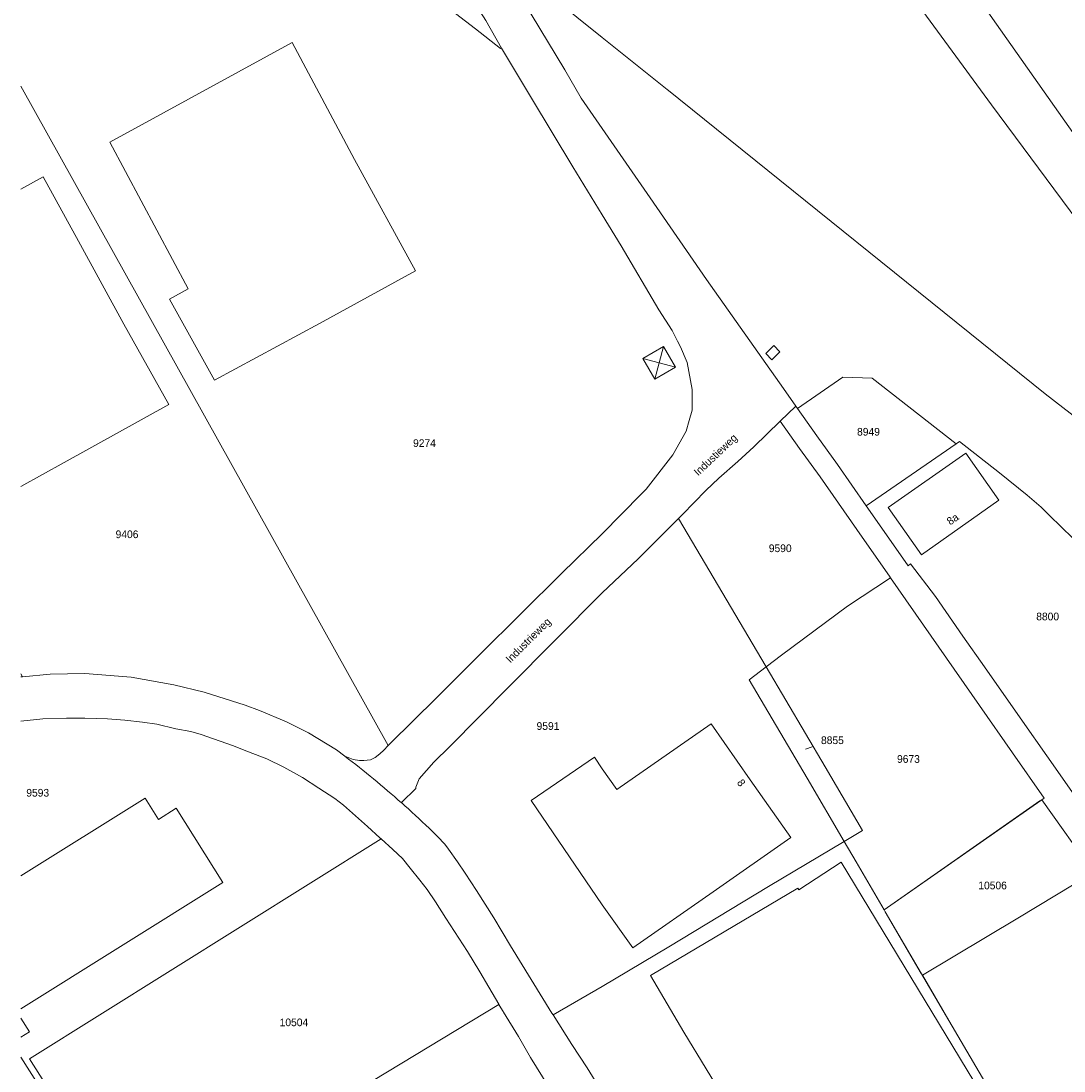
# Model space of a CAD drawing. Header units: metres. Extents: x 195864 to 198202, y 543264 to 544906.
# Tile 15 of 57: x 195864 to 196108, y 544100 to 544346. Entities that reach past the tile are written whole.
import ezdxf
from ezdxf.enums import TextEntityAlignment as Align

# ---------------------------------------------------------------- set-up
doc = ezdxf.new("R2010")
doc.units = ezdxf.units.M
doc.header["$MEASUREMENT"] = 0
for name, color, linetype, lineweight in [('Level 1', 7, 'Continuous', 0), ('Level 11', 7, 'Continuous', 0), ('Level 2', 7, 'Continuous', 0), ('Level 31', 7, 'Continuous', 0), ('Level 32', 7, 'Continuous', 0), ('Level 34', 7, 'Continuous', 0), ('Level 44', 7, 'Continuous', 0), ('Level 55', 7, 'Continuous', 0)]:
    doc.layers.add(name, color=color, linetype=linetype, lineweight=lineweight)
doc.styles.add('Style-CHAR_FAST_FONT', font='CHAR_FAST_FONT.shx')

# ---------------------------------------------------------------- blocks, each defined once
blk = doc.blocks.new('HM')
at = {"layer": 'Level 44', "color": 7, "linetype": 'Continuous', "lineweight": 0}
for p, q in [((0, 4), (4, 0)), ((0, 0), (4, 4)), ((0, 0), (0, 4)), ((0, 4), (4, 4)), ((4, 4), (4, 0)), ((4, 0), (0, 0))]:
    blk.add_line(p, q, dxfattribs=at)

msp = doc.modelspace()

# ---------------------------------------------------------------- linework, layer by layer
at = {"layer": 'Level 1', "color": 7, "linetype": 'Continuous', "lineweight": 0}
for p, q in [((195949.82, 544176.17), (195863.71, 544330.69)), ((196041.74, 544252.21), (196045.37, 544255.72)), ((196045.37, 544255.72), (196045.79, 544255.13)), ((196035.51, 544246.18), (196041.74, 544252.21)), ((196061.9, 544232.33), (196083, 544246.91)), ((196017.85, 544229.36), (196038.39, 544194.61)), ((196059.65, 544226.83), (196067.47, 544215.63)), ((196067.47, 544215.63), (196067.58, 544215.47)), ((195863.71, 544192.98), (195864.09, 544192.29)), ((195905.92, 544178.76), (195913.28, 544176.13)), ((195956.25, 544166.11), (195952.89, 544162.77)), ((195939.3, 544162.22), (195944.93, 544157.19)), ((195988.45, 544113.02), (196000, 544119.71)), ((195942.95, 544095.59), (195975.74, 544115.48)), ((195975.71, 544115.53), (195975.74, 544115.48)), ((195976.74, 544113.82), (195976.85, 544113.65))]:
    msp.add_line(p, q, dxfattribs=at)
at = {"layer": 'Level 1', "color": 7, "linetype": 'Continuous', "lineweight": 0, "flags": 128}
for points in [[(196213.34, 544173.65), (196070.08, 544377.02), (196058.68, 544391.84), (196114.84, 544432.91)], [(195922.01, 544429.95), (195928.54, 544419.39), (195936.65, 544405.85), (195944.67, 544392.31), (195949.12, 544384.84), (195953.54, 544377.64), (195958.12, 544369.93), (195963.46, 544361.19), (195967.66, 544354.04), (195972.69, 544346.13), (195976.35, 544339.64)], [(195976.35, 544339.64), (195976.16, 544339.52), (195970.28, 544344.19), (195962.25, 544350.36), (195953.67, 544356.44), (195945.38, 544362.08), (195936.62, 544366.97), (195926.98, 544371.28), (195916.69, 544374.62), (195905.41, 544377.09), (195895.93, 544377.22), (195884.77, 544376.82), (195873.9, 544375.29), (195863.71, 544372.84)], [(195973.5, 544364.43), (195975.82, 544361.61), (196000, 544342.16)], [(195973.5, 544364.43), (195983.32, 544347.62), (195991.19, 544334.52), (195995.07, 544327.94), (196000, 544320.8)], [(196000, 544342.16), (196015.18, 544329.95), (196015.14, 544330), (196103.8, 544258.63), (196134.57, 544234.81), (196186.01, 544193.65), (196200.38, 544182.73), (196205.1, 544179.4), (196212.59, 544174.16), (196213.34, 544173.65)], [(195976.35, 544339.64), (195983.43, 544327.92), (195993.1, 544311.79), (196000, 544300.56)], [(196000, 544320.8), (196011.26, 544304.52), (196024.47, 544285.44), (196042.46, 544259.82), (196045.37, 544255.72)], [(196000, 544300.56), (196004.45, 544293.3), (196013.24, 544278.32), (196016.36, 544273.43), (196017.64, 544270.94), (196018.37, 544269.65), (196019.92, 544265.98), (196021.08, 544259.61), (196021.1, 544256.81), (196021.06, 544254.8), (196020.36, 544252.32), (196019.69, 544249.89), (196016.54, 544244.32), (196010.27, 544236.26)], [(196045.79, 544255.13), (196056.38, 544262.51), (196063.27, 544262.24), (196083, 544246.91)], [(196045.79, 544255.13), (196050.3, 544248.76), (196055.11, 544242.06), (196061.9, 544232.33)], [(196041.74, 544252.21), (196046.27, 544245.8), (196051.05, 544239.15), (196059.65, 544226.83)], [(196017.85, 544229.36), (196018.83, 544230.35), (196024.26, 544235.92), (196027.33, 544238.84), (196031.81, 544242.77), (196035.51, 544246.18)], [(196137.53, 544197.99), (196133.29, 544201.97), (196122.17, 544213.03), (196114.93, 544220.1), (196110.34, 544224.73), (196104.84, 544230.09), (196102.93, 544232.07), (196101.83, 544232.95), (196099.61, 544234.84), (196093.14, 544240.11), (196083.79, 544247.44), (196083, 544246.91)], [(196000, 544225.77), (196009.14, 544235.06), (196010.27, 544236.26)], [(196061.9, 544232.33), (196063.92, 544229.44), (196071.71, 544218.32), (196072.25, 544218.72), (196078.09, 544211.08), (196084.51, 544201.81), (196089.6, 544194.61), (196098.52, 544181.87), (196104.2, 544173.75), (196109.56, 544166.2), (196114.81, 544158.66)], [(196000, 544211.93), (196008.38, 544219.92), (196017.85, 544229.36)], [(195949.82, 544176.17), (195950.27, 544176.65), (195961.15, 544187.37), (195971.31, 544197.52), (195990.53, 544216.58), (196000, 544225.77)], [(196067.58, 544215.47), (196057.51, 544208.82), (196041.99, 544197.38), (196038.39, 544194.61)], [(196103.03, 544163.45), (196103.62, 544163.86), (196096.21, 544174.48), (196088.46, 544185.57), (196067.58, 544215.47)], [(195956.25, 544166.11), (195956.32, 544166.4), (195957.1, 544168.34), (195960.51, 544172.28), (195964.23, 544175.97), (195978.02, 544189.87), (196000, 544211.93)], [(196038.39, 544194.61), (196034.4, 544191.53), (196048.02, 544168.51), (196056.69, 544153.69)], [(196038.39, 544194.61), (196052.25, 544171.17), (196060.98, 544156.26), (196056.69, 544153.69)], [(195863.71, 544192.25), (195864.09, 544192.29)], [(195864.09, 544192.29), (195870.58, 544192.86), (195878.7, 544193.02), (195889.56, 544192.17), (195899.54, 544190.39), (195906.68, 544188.68), (195916.27, 544185.62), (195919.61, 544184.4), (195925.98, 544181.73), (195931.12, 544179.12), (195937.65, 544175.13), (195939.67, 544173.65)], [(195863.71, 544181.88), (195868.8, 544182.38), (195874.39, 544182.59), (195878.64, 544182.6), (195884.01, 544182.38), (195888.08, 544182.07), (195892.16, 544181.64), (195895.58, 544181.14), (195900.02, 544180.11), (195903.56, 544179.43), (195905.92, 544178.76)], [(195913.28, 544176.13), (195917.05, 544174.69), (195921.33, 544173.08), (195925.3, 544171.11), (195929.68, 544168.65), (195933.54, 544166.18), (195937.27, 544163.75), (195939.3, 544162.22)], [(195939.67, 544173.65), (195941.59, 544172.89), (195943.05, 544172.68), (195944.07, 544172.66), (195945.63, 544172.78), (195946.73, 544173.34), (195947.85, 544174.18), (195948.79, 544175.07), (195949.82, 544176.17)], [(196066.07, 544137.64), (196102.62, 544163.16), (196103.03, 544163.45)], [(196075.04, 544122.31), (196097.4, 544135.72), (196115.2, 544146.39), (196103.03, 544163.45)], [(195944.93, 544157.19), (195947.88, 544154.56), (195948.15, 544154.3)], [(195959.4, 544156.76), (195961.38, 544154.86), (195963.11, 544153.03), (195963.95, 544151.89), (195966.08, 544148.93), (195967.88, 544146.21), (195970.49, 544142.2), (195974.6, 544135.76), (195978.45, 544129.17), (195988.2, 544113.42), (195988.45, 544113.02)], [(195948.15, 544154.3), (195865.74, 544102.72), (195872, 544092.72)], [(195948.15, 544154.3), (195950.87, 544151.75), (195953.15, 544149.67), (195954.96, 544147.45), (195957.24, 544144.6), (195958.91, 544142.42), (195960.89, 544139.56), (195963.34, 544135.7), (195968.43, 544127.87), (195971.3, 544123.14), (195973.39, 544119.5), (195975.71, 544115.53)], [(196000, 544119.71), (196015.59, 544128.99), (196038.98, 544143.1), (196056.69, 544153.69)], [(196056.69, 544153.69), (196059.52, 544148.86), (196066.07, 544137.64)], [(196066.07, 544137.64), (196066.36, 544137.15), (196074.78, 544122.74), (196075.04, 544122.31)], [(196075.04, 544122.31), (196081.22, 544111.73), (196094.71, 544088.78), (196101.2, 544077.83), (196106.48, 544068.75)], [(195975.74, 544115.48), (195976.2, 544114.69), (195976.74, 544113.82)], [(195976.85, 544113.65), (195980.37, 544107.93), (195983.14, 544103.05), (195990.18, 544091.7), (195994, 544085.39)], [(195988.45, 544113.02), (195992.85, 544106.11), (195996.44, 544100.59), (196000, 544094.91)]]:
    msp.add_lwpolyline(points, dxfattribs=at)
at = {"layer": 'Level 1', "color": 7, "linetype": 'Continuous', "lineweight": 0}
for centre, radius, start, end in [((195799, 543989.32), 231.87, 48.4185, 52.6499), ((195796.86, 543987.12), 234.94, 46.2248, 48.3857)]:
    msp.add_arc(centre, radius, start, end, dxfattribs=at)
at = {"layer": 'Level 11', "color": 7, "linetype": 'Continuous', "lineweight": 13}
msp.add_line((195884.51, 544317.6), (195927.3, 544340.97), dxfattribs=at)
at = {"layer": 'Level 11', "color": 7, "linetype": 'Continuous', "lineweight": 13, "flags": 128}
for points in [[(196264.04, 544181.85), (196256.1, 544192.56), (196263.96, 544198.39), (196259.77, 544204.05), (196253.08, 544199.09), (196245.21, 544209.7), (196227.45, 544196.53), (196220.28, 544206.21), (196238.05, 544219.38), (196218.16, 544246.23), (196207.02, 544261.27), (196192.74, 544280.54), (196172.33, 544265.41), (196149.17, 544248.25), (196135.02, 544267.34), (196111.48, 544299.11), (196091.28, 544326.37), (196068.48, 544357.43), (196059.66, 544369.34), (196073.59, 544379.6), (196069.25, 544385.5), (196071.59, 544387.23), (196052.85, 544412.64), (196037.72, 544433.27)], [(195927.3, 544340.97), (195941.92, 544313.55), (195956.24, 544287.43), (195933.67, 544275.07), (195909.05, 544261.77), (195898.55, 544280.81)], [(195898.55, 544280.81), (195902.91, 544283.2), (195884.51, 544317.6)], [(195863.71, 544306.58), (195868.91, 544309.44), (195877.16, 544294.41), (195887.81, 544274.93)], [(195887.81, 544274.93), (195898.36, 544256.07), (195873.83, 544242.51), (195863.71, 544236.91)], [(196041.66, 544268.46), (196040.23, 544269.92), (196038.31, 544268.02), (196039.74, 544266.54), (196041.66, 544268.46)], [(196092.98, 544233.64), (196085.22, 544244.7), (196067.01, 544231.97), (196074.83, 544220.83), (196092.98, 544233.64)], [(196000, 544138.81), (196007.2, 544128.74), (196026.02, 544141.85), (196044.19, 544154.57), (196034.68, 544168.11), (196025.51, 544181.28), (196003.4, 544165.82), (196000, 544170.71)], [(196000, 544138.81), (195983.29, 544163.3), (195998.17, 544173.4), (196000, 544170.71)], [(195911.02, 544144.04), (195900.12, 544161.45), (195895.96, 544158.85), (195892.85, 544163.83), (195863.71, 544145.6)], [(196146.22, 544000), (196056.04, 544148.79), (196046.08, 544142.3)], [(195863.71, 544114.43), (195911.02, 544144.04)], [(196046.08, 544142.3), (196045.83, 544142.73), (196011.28, 544122.24), (196019.15, 544108.98)], [(195863.71, 544107.79), (195865.7, 544109.04), (195863.71, 544112.22)], [(196019.15, 544108.98), (196029.6, 544091.75), (196043.41, 544068.86), (196057.59, 544045.61), (196069.73, 544025.27), (196084.99, 544000.09), (196085.04, 544000)], [(195863.71, 544089.76), (195869.73, 544093.52), (195863.71, 544103.13)]]:
    msp.add_lwpolyline(points, dxfattribs=at)
at = {"layer": 'Level 31', "color": 7, "linetype": 'Continuous', "lineweight": 0}
msp.add_line((196049.24, 544175.82), (196047.67, 544175.3), dxfattribs=at)
at = {"layer": 'Level 55', "color": 7, "linetype": 'Continuous', "lineweight": 0}
for p, q in [((196041.74, 544252.21), (196045.37, 544255.72)), ((196045.37, 544255.72), (196045.79, 544255.13)), ((196059.65, 544226.83), (196067.47, 544215.63)), ((196067.47, 544215.63), (196067.58, 544215.47))]:
    msp.add_line(p, q, dxfattribs=at)
at = {"layer": 'Level 55', "color": 7, "linetype": 'Continuous', "lineweight": 0, "flags": 128}
for points in [[(196045.79, 544255.13), (196050.3, 544248.76), (196055.11, 544242.06), (196061.9, 544232.33)], [(196041.74, 544252.21), (196046.27, 544245.8), (196051.05, 544239.15), (196059.65, 544226.83)], [(196061.9, 544232.33), (196063.92, 544229.44), (196071.71, 544218.32), (196072.25, 544218.72), (196078.09, 544211.08), (196084.51, 544201.81), (196089.6, 544194.61), (196098.52, 544181.87), (196104.2, 544173.75), (196109.56, 544166.2), (196114.81, 544158.66)], [(196066.07, 544137.64), (196103.62, 544163.86), (196096.21, 544174.48), (196088.46, 544185.57), (196067.58, 544215.47)], [(196066.07, 544137.64), (196066.36, 544137.15), (196081.22, 544111.73), (196094.71, 544088.78), (196101.2, 544077.83), (196106.48, 544068.75)]]:
    msp.add_lwpolyline(points, dxfattribs=at)

# ---------------------------------------------------------------- block references
at = {"layer": 'Level 44', "color": 7, "linetype": 'Continuous', "lineweight": 0, "xscale": 1.390960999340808, "yscale": 1.390960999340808, "zscale": 1.390960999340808, "rotation": 299.9059023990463}
msp.add_blockref('HM', (196009.54, 544266.9), dxfattribs=at)

# ---------------------------------------------------------------- texts
at = {"layer": 'Level 2', "color": 7, "linetype": 'Continuous', "lineweight": 13, "style": 'Style-CHAR_FAST_FONT'}
for s, p in [('8949', (196062.41, 544249.71)), ('9274', (195958.31, 544247.05)), ('9406', (195888.57, 544225.68)), ('9590', (196041.72, 544222.4)), ('8800', (196104.42, 544206.41)), ('9591', (195987.27, 544180.73)), ('8855', (196053.96, 544177.4)), ('9673', (196071.78, 544173.01)), ('9593', (195867.63, 544165.09))]:
    msp.add_text(s, height=1.8, rotation=0, dxfattribs=at).set_placement(p, align=Align.MIDDLE_CENTER)
for s, p in [('10506', (196091.51, 544143.36)), ('10504', (195927.7, 544111.27))]:
    msp.add_text(s, height=1.8, dxfattribs=at).set_placement(p, align=Align.MIDDLE_CENTER)
at = {"layer": 'Level 32', "color": 7, "linetype": 'Continuous', "lineweight": 13, "style": 'Style-CHAR_FAST_FONT'}
for s, rotation, p in [('8a', 35.2314, (196081.58, 544227.73)), ('8', 306.8699, (196031.47, 544167.42))]:
    msp.add_text(s, height=1.8, rotation=rotation, dxfattribs=at).set_placement(p)
at = {"layer": 'Level 34', "color": 7, "linetype": 'Continuous', "lineweight": 13, "style": 'Style-CHAR_FAST_FONT'}
for s, rotation, p in [('Industieweg', 43.3796, (196022.48, 544239.25)), ('Industrieweg', 44.8379, (195978.44, 544195.4))]:
    msp.add_text(s, height=1.8, rotation=rotation, dxfattribs=at).set_placement(p)

doc.saveas('drawing.dxf')
